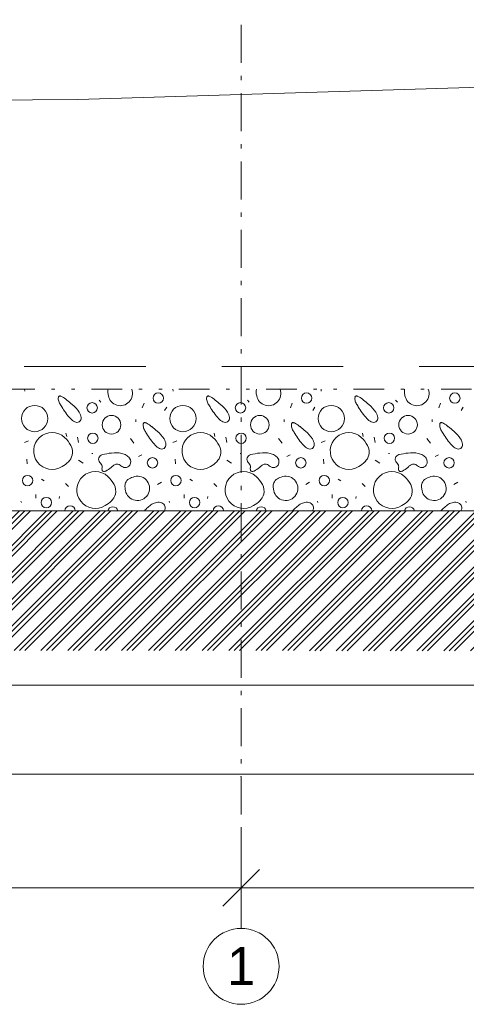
# Model space of a CAD drawing. Header units: millimetres. Extents: x -479461597 to -478645968, y -1101060132 to -1100898045.
# Tile 79 of 145: x -479017552 to -479014612, y -1101059971 to -1101053488. Entities that reach past the tile are written whole.
import ezdxf
from ezdxf.enums import TextEntityAlignment as Align

# ---------------------------------------------------------------- set-up
doc = ezdxf.new("R2010")
doc.units = ezdxf.units.MM
doc.header["$MEASUREMENT"] = 0
for name, pattern in [('Wipeout_Contour', [1000, 0, -1000]), ('Čerchovaná M', [450, 250, -85, 30, -85]), ('Čerchovaná se dvěma tečkami', [575, 200, -110, 22.5, -110, 22.5, -110]), ('Čárkovaná L', [1300, 800, -500])]:
    doc.linetypes.add(name, pattern=pattern)
for name, color, linetype in [('Bourané_2D prvky - vyplně', 7, 'Continuous'), ('Konstrukční síť', 7, 'Continuous'), ('Kóty - SP', 7, 'Continuous'), ('Situace - terén PT', 7, 'Continuous')]:
    doc.layers.add(name, color=color, linetype=linetype)
for name, color, linetype, lineweight, true_color in [('Bourané_2D prvky - vyplně_Pero_č.__40', 7, 'Continuous', 13, 0xc9ca94), ('Bourané_Konstrukce - základy výkop_Pero_č.__109', 7, 'Continuous', 13, 0x6da3d7), ('Konstrukční síť_Pero_č.__81', 7, 'Continuous', 13, 0xa8a8a8), ('Kóty - SP_Pero_č.__25', 7, 'Continuous', 13, 0x1a4f6e), ('Kóty - SP_Pero_č.__45', 7, 'Continuous', 13, 0x1a4f6e), ('Kóty - SP_Pero_č.__85', 7, 'Continuous', 13, 0x1a4f6e), ('Situace - terén HTU_Pero_č.__186', 7, 'Continuous', 20, 0x7b0011), ('Situace - terén PT_Pero_č.__190', 7, 'Continuous', 20, 0x6d6f03)]:
    doc.layers.add(name, color=color, linetype=linetype, lineweight=lineweight, true_color=true_color)
doc.layers.add('Konstrukce - základy podsyp_Pero_č.__96', color=124, linetype='Continuous', lineweight=13)
doc.layers.add('Konstrukční síť_Pero_č.__183', color=7, linetype='Continuous', lineweight=20)
doc.styles.add('GENERATED_STYLE_5', font='txt')
doc.styles.add('GENERATED_STYLE_7', font='txt')
doc.dimstyles.new('GENERATED_STYLE__1', dxfattribs={"dimtxt": 275, "dimasz": 228, "dimexe": 0.18, "dimexo": 400, "dimgap": 0.09, "dimtad": 1, "dimtih": 1, "dimtoh": 1, "dimdec": 0, "dimzin": 0, "dimdsep": 46, "dimtxsty": 'GENERATED_STYLE_5', "dimblk": 'ARROWHEAD_6', "dimblk1": 'ARROWHEAD_6', "dimblk2": 'ARROWHEAD_6', "dimcen": 0.09, "dimclrd": 256, "dimclre": 256, "dimclrt": 256, "dimazin": 0, "dimtfac": 1, "dimtdec": 4, "dimtmove": 0, "dimatfit": 3, "dimfxl": 1, "dimtolj": 1, "dimtzin": 0, "dimarcsym": 0})
doc.dimstyles.new('GENERATED_STYLE__5', dxfattribs={"dimtxt": 275, "dimasz": 228, "dimexe": 0.18, "dimexo": 0.0625, "dimgap": 0.09, "dimtad": 1, "dimtih": 1, "dimtoh": 1, "dimdec": 0, "dimzin": 0, "dimdsep": 46, "dimtxsty": 'GENERATED_STYLE_5', "dimblk": 'ARROWHEAD_6', "dimblk1": 'ARROWHEAD_6', "dimblk2": 'ARROWHEAD_6', "dimcen": 0.09, "dimclrd": 256, "dimclre": 256, "dimclrt": 256, "dimazin": 0, "dimtfac": 1, "dimtdec": 4, "dimtmove": 0, "dimatfit": 3, "dimfxl": 1, "dimtolj": 1, "dimtzin": 0, "dimarcsym": 0})

# ---------------------------------------------------------------- blocks, each defined once
blk = doc.blocks.new('*X114', base_point=(-479016584.6, -1101055471.5))
at = {"layer": 'Bourané_2D prvky - vyplně_Pero_č.__40', "color": 9, "linetype": 'Continuous', "lineweight": 13, "true_color": 0xc9ca94}
for p, q in [((-479017519.1, -1101055933.3), (-479017520.6, -1101055921.5)), ((-479016542.8, -1101055933.3), (-479016544.3, -1101055921.5)), ((-479015566.5, -1101055933.3), (-479015568, -1101055921.5)), ((-479017029.9, -1101055994.2), (-479017018.1, -1101056006)), ((-479016733.8, -1101056013.1), (-479016745.7, -1101056043.9)), ((-479016053.6, -1101055994.2), (-479016041.7, -1101056006)), ((-479015757.5, -1101056013.1), (-479015769.3, -1101056043.9)), ((-479015077.3, -1101055994.2), (-479015065.4, -1101056006)), ((-479014781.2, -1101056013.1), (-479014793, -1101056043.9)), ((-479016598.8, -1101056060.5), (-479016584.6, -1101056039.2)), ((-479015622.5, -1101056060.5), (-479015608.3, -1101056039.2)), ((-479014646.2, -1101056060.5), (-479014632, -1101056039.2)), ((-479016788.3, -1101056119.7), (-479016788.3, -1101056136.3)), ((-479015812, -1101056119.7), (-479015812, -1101056136.3)), ((-479014835.7, -1101056119.7), (-479014835.7, -1101056136.3)), ((-479017247.8, -1101056209.7), (-479017243.1, -1101056233.4)), ((-479016271.5, -1101056209.7), (-479016266.7, -1101056233.4)), ((-479015295.2, -1101056209.7), (-479015290.4, -1101056233.4)), ((-479017494.1, -1101056261.8), (-479017520.2, -1101056271.3)), ((-479017172, -1101056235.8), (-479017164.9, -1101056271.3)), ((-479016800.1, -1101056276), (-479016823.8, -1101056245.2)), ((-479016517.8, -1101056261.8), (-479016543.9, -1101056271.3)), ((-479016195.7, -1101056235.8), (-479016188.6, -1101056271.3)), ((-479015823.8, -1101056276), (-479015847.5, -1101056245.2)), ((-479015541.5, -1101056261.8), (-479015567.6, -1101056271.3)), ((-479015219.4, -1101056235.8), (-479015212.3, -1101056271.3)), ((-479014847.5, -1101056276), (-479014871.2, -1101056245.2)), ((-479017077.3, -1101056344.7), (-479017070.2, -1101056344.7)), ((-479016100.9, -1101056344.7), (-479016093.8, -1101056344.7)), ((-479015124.6, -1101056344.7), (-479015117.5, -1101056344.7)), ((-479017505.8, -1101056382.3), (-479017503.4, -1101056413.1)), ((-479017165.2, -1101056389.1), (-479017134.4, -1101056408)), ((-479016769.3, -1101056363.7), (-479016748, -1101056354.2)), ((-479016529.4, -1101056382.3), (-479016527.1, -1101056413.1)), ((-479016188.9, -1101056389.1), (-479016158.1, -1101056408)), ((-479015793, -1101056363.7), (-479015771.7, -1101056354.2)), ((-479015553.1, -1101056382.3), (-479015550.8, -1101056413.1)), ((-479015212.6, -1101056389.1), (-479015181.8, -1101056408)), ((-479014816.7, -1101056363.7), (-479014795.4, -1101056354.2)), ((-479017408.2, -1101056513.4), (-479017391.4, -1101056524.1)), ((-479017250.2, -1101056542.8), (-479017231.2, -1101056561.7)), ((-479016619.7, -1101056533.7), (-479016645.8, -1101056547.9)), ((-479016431.9, -1101056513.4), (-479016415.1, -1101056524.1)), ((-479016273.9, -1101056542.8), (-479016254.9, -1101056561.7)), ((-479015643.4, -1101056533.7), (-479015669.5, -1101056547.9)), ((-479015455.6, -1101056513.4), (-479015438.8, -1101056524.1)), ((-479015297.5, -1101056542.8), (-479015278.6, -1101056561.7)), ((-479014667.1, -1101056533.7), (-479014693.1, -1101056547.9)), ((-479017541.5, -1101056666), (-479017543.9, -1101056658.9)), ((-479017446.8, -1101056637.5), (-479017446.8, -1101056613.8)), ((-479017292.8, -1101056639.9), (-479017290.4, -1101056628.1)), ((-479016565.2, -1101056666), (-479016567.6, -1101056658.9)), ((-479016470.4, -1101056637.5), (-479016470.4, -1101056613.8)), ((-479016316.5, -1101056639.9), (-479016314.1, -1101056628.1)), ((-479015588.9, -1101056666), (-479015591.2, -1101056658.9)), ((-479015494.1, -1101056637.5), (-479015494.1, -1101056613.8)), ((-479015340.2, -1101056639.9), (-479015337.8, -1101056628.1)), ((-479014612.6, -1101056666), (-479014614.9, -1101056658.9))]:
    blk.add_line(p, q, dxfattribs=at)
for centre, radius in [((-479016640.1, -1101055979.2), 34.3), ((-479015663.8, -1101055979.2), 34.3), ((-479014687.5, -1101055979.2), 34.3), ((-479017453.9, -1101056114.2), 86.5), ((-479017075.1, -1101056043.7), 34.3), ((-479016477.6, -1101056114.2), 86.5), ((-479016098.8, -1101056043.7), 34.3), ((-479015501.3, -1101056114.2), 86.5), ((-479015122.5, -1101056043.7), 34.3), ((-479016947.9, -1101056155.2), 61.2), ((-479015971.6, -1101056155.2), 61.2), ((-479014995.3, -1101056155.2), 61.2), ((-479017070.9, -1101056244), 34.3), ((-479016094.6, -1101056244), 34.3), ((-479015118.3, -1101056244), 34.3), ((-479016677.9, -1101056405.7), 34.3), ((-479015701.6, -1101056405.7), 34.3), ((-479014725.3, -1101056405.7), 34.3), ((-479017500.2, -1101056523.1), 34.3), ((-479016523.8, -1101056523.1), 34.3), ((-479015547.5, -1101056523.1), 34.3), ((-479017377, -1101056667.4), 34.3), ((-479016400.7, -1101056667.4), 34.3), ((-479015424.3, -1101056667.4), 34.3)]:
    blk.add_circle(centre, radius, dxfattribs=at)
for centre, radius, start, end in [((-479016911.9, -1101055935.3), 60.4, 166.82651, 183.23471), ((-479016832.4, -1101055930.8), 140, 183.20947, 193.73016), ((-479016889.8, -1101055949.6), 79.9, 190.42819, 20.56996), ((-479015935.6, -1101055935.3), 60.4, 166.82651, 183.23471), ((-479015856.1, -1101055930.8), 140, 183.20947, 193.73016), ((-479015913.4, -1101055949.6), 79.9, 190.42819, 20.56996), ((-479014959.2, -1101055935.3), 60.4, 166.82651, 183.23471), ((-479014879.8, -1101055930.8), 140, 183.20947, 193.73016), ((-479014937.1, -1101055949.6), 79.9, 190.42819, 20.56996), ((-479017263.3, -1101055981), 35.1, 166.99162, 187.79059), ((-479017218.5, -1101055976.7), 80.1, 186.42962, 206.15703), ((-479017285.4, -1101055976.1), 12.4, 144.58124, 165.79236), ((-479017289, -1101055973.7), 8.15, 116.44249, 143.74637), ((-479017288.4, -1101055975.3), 9.77, 91.58784, 115.1953), ((-479017084.1, -1101055910), 230.1, 206.33038, 213.62436), ((-479017288.2, -1101055983.4), 17.9, 76.26222, 91.63398), ((-479017295.7, -1101056011.8), 47.3, 60.09228, 75.56108), ((-479017373.4, -1101056147.8), 203.9, 49.77705, 60.23921), ((-479017829, -1101056713.5), 930.2, 47.97476, 50.84929), ((-479017347.4, -1101056198), 225.2, 33.83427, 51.18662), ((-479016286.9, -1101055981), 35.1, 166.99162, 187.79059), ((-479016242.1, -1101055976.7), 80.1, 186.42962, 206.15703), ((-479016309.1, -1101055976.1), 12.4, 144.58124, 165.79236), ((-479016312.6, -1101055973.7), 8.15, 116.44249, 143.74637), ((-479016312.1, -1101055975.3), 9.77, 91.58784, 115.1953), ((-479016107.7, -1101055910), 230.1, 206.33038, 213.62436), ((-479016311.9, -1101055983.4), 17.9, 76.26222, 91.63398), ((-479016319.4, -1101056011.8), 47.3, 60.09228, 75.56108), ((-479016397.1, -1101056147.8), 203.9, 49.77705, 60.23921), ((-479016852.7, -1101056713.5), 930.2, 47.97476, 50.84929), ((-479016371.1, -1101056198), 225.2, 33.83427, 51.18662), ((-479015310.6, -1101055981), 35.1, 166.99162, 187.79059), ((-479015265.8, -1101055976.7), 80.1, 186.42962, 206.15703), ((-479015332.8, -1101055976.1), 12.4, 144.58124, 165.79236), ((-479015336.3, -1101055973.7), 8.15, 116.44249, 143.74637), ((-479015335.8, -1101055975.3), 9.77, 91.58784, 115.1953), ((-479015131.4, -1101055910), 230.1, 206.33038, 213.62436), ((-479015335.6, -1101055983.4), 17.9, 76.26222, 91.63398), ((-479015343.1, -1101056011.8), 47.3, 60.09228, 75.56108), ((-479015420.7, -1101056147.8), 203.9, 49.77705, 60.23921), ((-479015876.4, -1101056713.5), 930.2, 47.97476, 50.84929), ((-479015394.8, -1101056198), 225.2, 33.83427, 51.18662), ((-479016887.2, -1101055809.4), 450.4, 210.40568, 222.59648), ((-479017227.3, -1101056116), 79.8, 6.38135, 32.97964), ((-479015910.9, -1101055809.4), 450.4, 210.40568, 222.59648), ((-479016251, -1101056116), 79.8, 6.38135, 32.97964), ((-479014934.6, -1101055809.4), 450.4, 210.40568, 222.59648), ((-479015274.7, -1101056116), 79.8, 6.38135, 32.97964), ((-479017145.4, -1101056047.4), 99.3, 222.37116, 243.06329), ((-479017176.1, -1101056108.2), 31.2, 242.60519, 300.24019), ((-479017177.8, -1101056110.7), 30, 305.49207, 6.90343), ((-479016704.6, -1101056156.5), 35.1, 166.99162, 187.79059), ((-479016726.8, -1101056151.7), 12.4, 144.58124, 165.79236), ((-479016730.3, -1101056149.3), 8.15, 116.44249, 143.74637), ((-479016729.8, -1101056150.8), 9.77, 91.58784, 115.1953), ((-479016729.6, -1101056158.9), 17.9, 76.26222, 91.63398), ((-479016737.1, -1101056187.3), 47.3, 60.09228, 75.56108), ((-479016814.8, -1101056323.4), 203.9, 49.77705, 60.23921), ((-479016169.1, -1101056047.4), 99.3, 222.37116, 243.06329), ((-479016199.8, -1101056108.2), 31.2, 242.60519, 300.24019), ((-479016201.5, -1101056110.7), 30, 305.49207, 6.90343), ((-479015728.3, -1101056156.5), 35.1, 166.99162, 187.79059), ((-479015750.5, -1101056151.7), 12.4, 144.58124, 165.79236), ((-479015754, -1101056149.3), 8.15, 116.44249, 143.74637), ((-479015753.5, -1101056150.8), 9.77, 91.58784, 115.1953), ((-479015753.3, -1101056158.9), 17.9, 76.26222, 91.63398), ((-479015760.8, -1101056187.3), 47.3, 60.09228, 75.56108), ((-479015838.4, -1101056323.4), 203.9, 49.77705, 60.23921), ((-479015192.8, -1101056047.4), 99.3, 222.37116, 243.06329), ((-479015223.4, -1101056108.2), 31.2, 242.60519, 300.24019), ((-479015225.2, -1101056110.7), 30, 305.49207, 6.90343), ((-479014752, -1101056156.5), 35.1, 166.99162, 187.79059), ((-479014774.1, -1101056151.7), 12.4, 144.58124, 165.79236), ((-479014777.7, -1101056149.3), 8.15, 116.44249, 143.74637), ((-479014777.2, -1101056150.8), 9.77, 91.58784, 115.1953), ((-479014776.9, -1101056158.9), 17.9, 76.26222, 91.63398), ((-479014784.5, -1101056187.3), 47.3, 60.09228, 75.56108), ((-479014862.1, -1101056323.4), 203.9, 49.77705, 60.23921), ((-479017338.8, -1101056328), 121.6, 47.44539, 302.61512), ((-479016659.8, -1101056152.3), 80.1, 186.42962, 206.15703), ((-479016525.4, -1101056085.5), 230.1, 206.33038, 213.62436), ((-479016328.6, -1101055985), 450.4, 210.40568, 222.59648), ((-479017270.4, -1101056889), 930.2, 47.97476, 50.84929), ((-479016788.8, -1101056373.5), 225.2, 33.83427, 51.18662), ((-479016362.4, -1101056328), 121.6, 47.44539, 302.61512), ((-479015683.5, -1101056152.3), 80.1, 186.42962, 206.15703), ((-479015549.1, -1101056085.5), 230.1, 206.33038, 213.62436), ((-479015352.3, -1101055985), 450.4, 210.40568, 222.59648), ((-479016294.1, -1101056889), 930.2, 47.97476, 50.84929), ((-479015812.5, -1101056373.5), 225.2, 33.83427, 51.18662), ((-479015386.1, -1101056328), 121.6, 47.44539, 302.61512), ((-479014707.2, -1101056152.3), 80.1, 186.42962, 206.15703), ((-479014572.8, -1101056085.5), 230.1, 206.33038, 213.62436), ((-479014376, -1101055985), 450.4, 210.40568, 222.59648), ((-479015317.7, -1101056889), 930.2, 47.97476, 50.84929), ((-479014836.2, -1101056373.5), 225.2, 33.83427, 51.18662), ((-479017392.9, -1101056386), 201, 27.73941, 47.25688), ((-479016668.7, -1101056291.6), 79.8, 6.38135, 32.97964), ((-479016619.2, -1101056286.3), 30, 305.49207, 6.90343), ((-479016416.6, -1101056386), 201, 27.73941, 47.25688), ((-479015692.4, -1101056291.6), 79.8, 6.38135, 32.97964), ((-479015642.9, -1101056286.3), 30, 305.49207, 6.90343), ((-479015440.3, -1101056386), 201, 27.73941, 47.25688), ((-479014716.1, -1101056291.6), 79.8, 6.38135, 32.97964), ((-479014666.5, -1101056286.3), 30, 305.49207, 6.90343), ((-479017296.8, -1101056335.7), 92.5, 347.76658, 27.85068), ((-479017001.2, -1101056382.8), 31.5, 102.33238, 221.66579), ((-479016893, -1101056814.8), 476.8, 96.62587, 103.9434), ((-479016921.5, -1101056520.3), 181.1, 76.98482, 98.41911), ((-479016909.9, -1101056459.4), 119.2, 60.58312, 75.82357), ((-479016586.8, -1101056222.9), 99.3, 222.37116, 243.06329), ((-479016617.5, -1101056283.8), 31.2, 242.60519, 300.24019), ((-479016320.5, -1101056335.7), 92.5, 347.76658, 27.85068), ((-479016024.9, -1101056382.8), 31.5, 102.33238, 221.66579), ((-479015916.7, -1101056814.8), 476.8, 96.62587, 103.9434), ((-479015945.2, -1101056520.3), 181.1, 76.98482, 98.41911), ((-479015933.6, -1101056459.4), 119.2, 60.58312, 75.82357), ((-479015610.5, -1101056222.9), 99.3, 222.37116, 243.06329), ((-479015641.1, -1101056283.8), 31.2, 242.60519, 300.24019), ((-479015344.2, -1101056335.7), 92.5, 347.76658, 27.85068), ((-479015048.5, -1101056382.8), 31.5, 102.33238, 221.66579), ((-479014940.4, -1101056814.8), 476.8, 96.62587, 103.9434), ((-479014968.9, -1101056520.3), 181.1, 76.98482, 98.41911), ((-479014957.3, -1101056459.4), 119.2, 60.58312, 75.82357), ((-479014634.2, -1101056222.9), 99.3, 222.37116, 243.06329), ((-479014664.8, -1101056283.8), 31.2, 242.60519, 300.24019), ((-479017372.7, -1101056256.8), 200.1, 299.80292, 314.81337), ((-479017299.5, -1101056330.4), 96.3, 314.77786, 344.99612), ((-479017091, -1101056470.2), 93.8, 36.34422, 45.05059), ((-479017039.5, -1101056432.1), 29.8, 9.2485, 36.04485), ((-479016909.9, -1101056453.4), 39.5, 96.38752, 125.85484), ((-479016912.5, -1101056445.6), 31.5, 62.29017, 93.16723), ((-479016884.6, -1101056417), 69.8, 37.64751, 61.59738), ((-479016862, -1101056398.2), 40.4, 327.0376, 36.12094), ((-479016396.4, -1101056256.8), 200.1, 299.80292, 314.81337), ((-479016323.2, -1101056330.4), 96.3, 314.77786, 344.99612), ((-479016114.7, -1101056470.2), 93.8, 36.34422, 45.05059), ((-479016063.2, -1101056432.1), 29.8, 9.2485, 36.04485), ((-479015933.5, -1101056453.4), 39.5, 96.38752, 125.85484), ((-479015936.2, -1101056445.6), 31.5, 62.29017, 93.16723), ((-479015908.3, -1101056417), 69.8, 37.64751, 61.59738), ((-479015885.6, -1101056398.2), 40.4, 327.0376, 36.12094), ((-479015420.1, -1101056256.8), 200.1, 299.80292, 314.81337), ((-479015346.8, -1101056330.4), 96.3, 314.77786, 344.99612), ((-479015138.4, -1101056470.2), 93.8, 36.34422, 45.05059), ((-479015086.9, -1101056432.1), 29.8, 9.2485, 36.04485), ((-479014957.2, -1101056453.4), 39.5, 96.38752, 125.85484), ((-479014959.9, -1101056445.6), 31.5, 62.29017, 93.16723), ((-479014932, -1101056417), 69.8, 37.64751, 61.59738), ((-479014909.3, -1101056398.2), 40.4, 327.0376, 36.12094), ((-479017054.5, -1101056584.6), 121.6, 47.44539, 302.61512), ((-479016965.6, -1101056445.2), 45.1, 172.11009, 189.08744), ((-479017061.6, -1101056432.6), 51.7, 352.80345, 5.8388), ((-479016995.3, -1101056449.7), 15.1, 189.97096, 219.94545), ((-479016998.9, -1101056452.2), 10.8, 222.4728, 257.54629), ((-479016997.5, -1101056444.5), 18.5, 258.52372, 281.52951), ((-479017001.4, -1101056422.9), 40.5, 280.79529, 293.53627), ((-479017040.3, -1101056344.4), 128.1, 295.46694, 314.57351), ((-479016842.4, -1101056550), 157.3, 125.17662, 133.36956), ((-479016941.3, -1101056498.6), 91.8, 52.69594, 61.7729), ((-479016823.7, -1101056343.4), 102.9, 232.99345, 240.45597), ((-479016857.1, -1101056401.9), 35.6, 240.83218, 267.00649), ((-479016858.7, -1101056401.6), 35.8, 269.51744, 328.79179), ((-479016078.2, -1101056584.6), 121.6, 47.44539, 302.61512), ((-479015989.3, -1101056445.2), 45.1, 172.11009, 189.08744), ((-479016085.2, -1101056432.6), 51.7, 352.80345, 5.8388), ((-479016018.9, -1101056449.7), 15.1, 189.97096, 219.94545), ((-479016022.6, -1101056452.2), 10.8, 222.4728, 257.54629), ((-479016021.2, -1101056444.5), 18.5, 258.52372, 281.52951), ((-479016025.1, -1101056422.9), 40.5, 280.79529, 293.53627), ((-479016064, -1101056344.4), 128.1, 295.46694, 314.57351), ((-479015866.1, -1101056550), 157.3, 125.17662, 133.36956), ((-479015964.9, -1101056498.6), 91.8, 52.69594, 61.7729), ((-479015847.4, -1101056343.4), 102.9, 232.99345, 240.45597), ((-479015880.8, -1101056401.9), 35.6, 240.83218, 267.00649), ((-479015882.3, -1101056401.6), 35.8, 269.51744, 328.79179), ((-479015101.9, -1101056584.6), 121.6, 47.44539, 302.61512), ((-479015013, -1101056445.2), 45.1, 172.11009, 189.08744), ((-479015108.9, -1101056432.6), 51.7, 352.80345, 5.8388), ((-479015042.6, -1101056449.7), 15.1, 189.97096, 219.94545), ((-479015046.3, -1101056452.2), 10.8, 222.4728, 257.54629), ((-479015044.9, -1101056444.5), 18.5, 258.52372, 281.52951), ((-479015048.8, -1101056422.9), 40.5, 280.79529, 293.53627), ((-479015087.7, -1101056344.4), 128.1, 295.46694, 314.57351), ((-479014889.8, -1101056550), 157.3, 125.17662, 133.36956), ((-479014988.6, -1101056498.6), 91.8, 52.69594, 61.7729), ((-479014871.1, -1101056343.4), 102.9, 232.99345, 240.45597), ((-479014904.5, -1101056401.9), 35.6, 240.83218, 267.00649), ((-479014906, -1101056401.6), 35.8, 269.51744, 328.79179), ((-479017108.7, -1101056642.7), 201, 27.73941, 47.25688), ((-479016799.2, -1101056559.5), 60.4, 159.35742, 183.23471), ((-479016777.1, -1101056573.9), 79.9, 190.42819, 104.62943), ((-479016802.5, -1101056561.2), 57.9, 120.7918, 156.66705), ((-479016760, -1101056631.9), 140.5, 105.38214, 120.90768), ((-479016132.4, -1101056642.7), 201, 27.73941, 47.25688), ((-479015822.9, -1101056559.5), 60.4, 159.35742, 183.23471), ((-479015800.8, -1101056573.9), 79.9, 190.42819, 104.62943), ((-479015826.2, -1101056561.2), 57.9, 120.7918, 156.66705), ((-479015783.7, -1101056631.9), 140.5, 105.38214, 120.90768), ((-479015156, -1101056642.7), 201, 27.73941, 47.25688), ((-479014846.6, -1101056559.5), 60.4, 159.35742, 183.23471), ((-479014824.4, -1101056573.9), 79.9, 190.42819, 104.62943), ((-479014849.9, -1101056561.2), 57.9, 120.7918, 156.66705), ((-479014807.4, -1101056631.9), 140.5, 105.38214, 120.90768), ((-479017012.6, -1101056592.3), 92.5, 347.76658, 27.85068), ((-479016719.7, -1101056555.1), 140, 183.20947, 193.73016), ((-479016036.3, -1101056592.3), 92.5, 347.76658, 27.85068), ((-479015743.4, -1101056555.1), 140, 183.20947, 193.73016), ((-479015060, -1101056592.3), 92.5, 347.76658, 27.85068), ((-479014767.1, -1101056555.1), 140, 183.20947, 193.73016), ((-479017088.4, -1101056513.4), 200.1, 299.80292, 314.81337), ((-479017015.2, -1101056587), 96.3, 314.77786, 344.99612), ((-479016634.6, -1101056751.3), 86.5, 100.49602, 122.88251), ((-479016639.3, -1101056725.7), 60.4, 68.66458, 100.54861), ((-479016630.5, -1101056703.5), 36.5, 19.35089, 68.79016), ((-479016112.1, -1101056513.4), 200.1, 299.80292, 314.81337), ((-479016038.9, -1101056587), 96.3, 314.77786, 344.99612), ((-479015658.3, -1101056751.3), 86.5, 100.49602, 122.88251), ((-479015663, -1101056725.7), 60.4, 68.66458, 100.54861), ((-479015654.2, -1101056703.5), 36.5, 19.35089, 68.79016), ((-479015135.8, -1101056513.4), 200.1, 299.80292, 314.81337), ((-479015062.6, -1101056587), 96.3, 314.77786, 344.99612), ((-479014682, -1101056751.3), 86.5, 100.49602, 122.88251), ((-479014686.7, -1101056725.7), 60.4, 68.66458, 100.54861), ((-479014677.9, -1101056703.5), 36.5, 19.35089, 68.79016), ((-479017220.9, -1101056722.4), 34.3, 1.67684, 178.32316), ((-479016939.2, -1101056729.3), 34.3, 13.42393, 166.57607), ((-479016542.3, -1101056898.8), 259.5, 129.90161, 136.85958), ((-479016569.3, -1101056852.7), 207.1, 122.84273, 132.36955), ((-479016661.4, -1101056691.2), 68.8, 334.00243, 341.10531), ((-479016630.7, -1101056702.2), 36.2, 341.89835, 17.40087), ((-479016244.6, -1101056722.4), 34.3, 1.67684, 178.32316), ((-479015962.9, -1101056729.3), 34.3, 13.42393, 166.57607), ((-479015566, -1101056898.8), 259.5, 129.90161, 136.85958), ((-479015593, -1101056852.7), 207.1, 122.84273, 132.36955), ((-479015685, -1101056691.2), 68.8, 334.00243, 341.10531), ((-479015654.4, -1101056702.2), 36.2, 341.89835, 17.40087), ((-479015268.2, -1101056722.4), 34.3, 1.67684, 178.32316), ((-479014986.5, -1101056729.3), 34.3, 13.42393, 166.57607), ((-479014589.7, -1101056898.8), 259.5, 129.90161, 136.85958), ((-479014616.6, -1101056852.7), 207.1, 122.84273, 132.36955), ((-479014708.7, -1101056691.2), 68.8, 334.00243, 341.10531), ((-479014678.1, -1101056702.2), 36.2, 341.89835, 17.40087)]:
    blk.add_arc(centre, radius, start, end, dxfattribs=at)
blk = doc.blocks.new('výplň_3_4', base_point=(-479016584.6, -1101055471.5))
at = {"color": 254, "linetype": 'Wipeout_Contour', "lineweight": 0, "ltscale": 8405097351.731508}
blk.add_wipeout([(-479029177.2, -1101056721.4), (-478991622, -1101056721.4), (-478955191.5, -1101056718.9), (-478954585.1, -1101056621.5), (-478954235.1, -1101056271.5), (-478954235.1, -1101055921.5), (-479029177.2, -1101055921.5)], dxfattribs=at).dxf.layer = 'Bourané_2D prvky - vyplně'
at = {"layer": 'Bourané_2D prvky - vyplně_Pero_č.__40', "color": 9, "linetype": 'Continuous', "lineweight": 13, "true_color": 0xc9ca94}
blk.add_blockref('*X114', (-479016584.6, -1101055471.5), dxfattribs=at)
blk = doc.blocks.new('Řez_23_4', base_point=(-479016584.6, -1101055471.5))
at = {"layer": 'Situace - terén PT_Pero_č.__190', "color": 66, "linetype": 'Continuous', "lineweight": 20, "true_color": 0x6d6f03, "flags": 128}
blk.add_lwpolyline([(-478991612.8, -1101053612.6), (-478995603.9, -1101053602.8), (-478998453.8, -1101053646.5), (-479000300.7, -1101053636.2), (-479001848.6, -1101053719.5), (-479009801, -1101053826.7), (-479012441.2, -1101053879.7), (-479013086.2, -1101053889.1), (-479017170.2, -1101054013.9), (-479019860.5, -1101054033.7), (-479023834.2, -1101054071.9), (-479025933.3, -1101054059.4), (-479027748.3, -1101054788.1), (-479031526.8, -1101054854.9), (-479034377.9, -1101055568.5), (-479036218.6, -1101055548.6)], dxfattribs=at)
blk = doc.blocks.new('Standardní značka sítě[17]_4', base_point=(-479016094.6, -1101048471.5))
at = {"layer": 'Konstrukční síť_Pero_č.__183', "color": 7, "linetype": 'Continuous', "lineweight": 20}
blk.add_circle((-479016094.6, -1101059721.5), 250, dxfattribs=at)
at = {"layer": 'Konstrukční síť_Pero_č.__81', "color": 253, "linetype": 'Čerchovaná M', "lineweight": 13, "true_color": 0xa8a8a8}
for p, q in [((-479016094.6, -1101049471.5), (-479016094.6, -1101058471.5)), ((-479016094.6, -1101058471.5), (-479016094.6, -1101059471.5))]:
    blk.add_line(p, q, dxfattribs=at)
blk.add_point((-479016094.6, -1101058471.5), dxfattribs=at)
blk.add_point((-479016094.6, -1101058471.5), dxfattribs=at)
at = {"layer": 'Konstrukční síť_Pero_č.__183', "color": 7, "lineweight": 20, "style": 'GENERATED_STYLE_7'}
blk.add_attdef('AC_MarkerText_1', text='', height=250, rotation=360, dxfattribs=at).set_placement((-479016094.6, -1101059719.6), align=Align.MIDDLE_CENTER)
blk = doc.blocks.new('*D148', base_point=(-479016584.6, -1101055471.5))
at = {"layer": 'Kóty - SP_Pero_č.__45', "color": 146, "linetype": 'Continuous', "lineweight": 13, "true_color": 0x1a4f6e}
for p, q in [((-479029125.5, -1101058336.4), (-479029365.5, -1101058576.4)), ((-478952255.1, -1101058576.4), (-478952015.1, -1101058336.4))]:
    blk.add_line(p, q, dxfattribs=at)
at = {"layer": 'Kóty - SP_Pero_č.__85', "color": 146, "linetype": 'Continuous', "lineweight": 13, "true_color": 0x1a4f6e}
for p, q in [((-478952135.1, -1101058681.4), (-478952135.1, -1101058056.4)), ((-479029245.5, -1101058856.4), (-479029245.5, -1101058231.4)), ((-479029425.5, -1101058456.4), (-479029245.5, -1101058456.4)), ((-479029245.5, -1101058456.4), (-478952135.1, -1101058456.4)), ((-478952135.1, -1101058456.4), (-478951955.1, -1101058456.4))]:
    blk.add_line(p, q, dxfattribs=at)
at = {"layer": 'Kóty - SP_Pero_č.__25', "color": 146, "lineweight": 13, "true_color": 0x1a4f6e, "insert": (-478991174.3, -1101058401.4), "char_height": 275, "attachment_point": 7, "style": 'GENERATED_STYLE_5'}
blk.add_mtext('\\A1;{\\pql;\\fArial Narrow|b0|i0|c238|p34;77\xa0110}', dxfattribs=at)
blk = doc.blocks.new('ARROWHEAD_6')
at = {"color": 0, "linetype": 'Continuous', "lineweight": 0}
for p, q in [((-0.5, -0.5), (0.5, 0.5)), ((0, 0), (-1, 0))]:
    blk.add_line(p, q, dxfattribs=at)
blk = doc.blocks.new('*D149', base_point=(-479016584.6, -1101055471.5))
at = {"layer": 'Kóty - SP_Pero_č.__45', "color": 146, "linetype": 'Continuous', "lineweight": 13, "true_color": 0x1a4f6e}
for p, q in [((-479029125.5, -1101057749), (-479029365.5, -1101057989)), ((-479027965.3, -1101057749), (-479028205.3, -1101057989))]:
    blk.add_line(p, q, dxfattribs=at)
at = {"layer": 'Kóty - SP_Pero_č.__85', "color": 146, "linetype": 'Continuous', "lineweight": 13, "true_color": 0x1a4f6e}
for p, q in [((-479028085.3, -1101058094), (-479028085.3, -1101057469)), ((-479029245.5, -1101058269), (-479029245.5, -1101057644)), ((-479029425.5, -1101057869), (-479029245.5, -1101057869)), ((-479029245.5, -1101057869), (-479028085.3, -1101057869)), ((-479028085.3, -1101057869), (-478991759.8, -1101057869))]:
    blk.add_line(p, q, dxfattribs=at)
at = {"layer": 'Kóty - SP_Pero_č.__25', "color": 146, "lineweight": 13, "true_color": 0x1a4f6e, "insert": (-479029061.4, -1101057814), "char_height": 275, "attachment_point": 7, "style": 'GENERATED_STYLE_5'}
blk.add_mtext('\\A1;{\\pql;\\fArial Narrow|b0|i0|c238|p34;1\xa0160}', dxfattribs=at)
blk = doc.blocks.new('*D150', base_point=(-479016584.6, -1101055471.5))
at = {"layer": 'Kóty - SP_Pero_č.__45', "color": 146, "linetype": 'Continuous', "lineweight": 13, "true_color": 0x1a4f6e}
for p, q in [((-479027965.3, -1101057749), (-479028205.3, -1101057989)), ((-478991639.8, -1101057749), (-478991879.8, -1101057989))]:
    blk.add_line(p, q, dxfattribs=at)
at = {"layer": 'Kóty - SP_Pero_č.__85', "color": 146, "linetype": 'Continuous', "lineweight": 13, "true_color": 0x1a4f6e}
for p, q in [((-478991759.8, -1101058094), (-478991759.8, -1101057469)), ((-479028085.3, -1101057869), (-478991759.8, -1101057869)), ((-478991759.8, -1101057869), (-478955435.1, -1101057869))]:
    blk.add_line(p, q, dxfattribs=at)
at = {"layer": 'Kóty - SP_Pero_č.__25', "color": 146, "lineweight": 13, "true_color": 0x1a4f6e, "insert": (-479010406.6, -1101057814), "char_height": 275, "attachment_point": 7, "style": 'GENERATED_STYLE_5'}
blk.add_mtext('\\A1;{\\pql;\\fArial Narrow|b0|i0|c238|p34;36\xa0326}', dxfattribs=at)
blk = doc.blocks.new('*D158', base_point=(-479016584.6, -1101055471.5))
at = {"layer": 'Kóty - SP_Pero_č.__45', "color": 146, "linetype": 'Continuous', "lineweight": 13, "true_color": 0x1a4f6e}
for p, q in [((-479029125.5, -1101059084.7), (-479029365.5, -1101059324.7)), ((-479016214.6, -1101059324.7), (-479015974.6, -1101059084.7))]:
    blk.add_line(p, q, dxfattribs=at)
at = {"layer": 'Kóty - SP_Pero_č.__85', "color": 146, "linetype": 'Continuous', "lineweight": 13, "true_color": 0x1a4f6e}
for p, q in [((-479029245.5, -1101059429.7), (-479029245.5, -1101058804.7)), ((-479016094.6, -1101059429.7), (-479016094.6, -1101058804.7)), ((-479029425.5, -1101059204.7), (-479029245.5, -1101059204.7)), ((-479029245.5, -1101059204.7), (-479016094.6, -1101059204.7)), ((-479016094.6, -1101059204.7), (-479015914.6, -1101059204.7))]:
    blk.add_line(p, q, dxfattribs=at)
at = {"layer": 'Kóty - SP_Pero_č.__25', "color": 146, "lineweight": 13, "true_color": 0x1a4f6e, "insert": (-479023154, -1101059149.7), "char_height": 275, "attachment_point": 7, "style": 'GENERATED_STYLE_5'}
blk.add_mtext('\\A1;{\\pql;\\fArial Narrow|b0|i0|c238|p34;13 150}', dxfattribs=at)
blk = doc.blocks.new('*D160', base_point=(-479016584.6, -1101055471.5))
at = {"layer": 'Kóty - SP_Pero_č.__45', "color": 146, "linetype": 'Continuous', "lineweight": 13, "true_color": 0x1a4f6e}
for p, q in [((-479015974.6, -1101059084.7), (-479016214.6, -1101059324.7)), ((-479007664.6, -1101059084.7), (-479007904.6, -1101059324.7))]:
    blk.add_line(p, q, dxfattribs=at)
at = {"layer": 'Kóty - SP_Pero_č.__85', "color": 146, "linetype": 'Continuous', "lineweight": 13, "true_color": 0x1a4f6e}
for p, q in [((-479016094.6, -1101059429.7), (-479016094.6, -1101058979.7)), ((-479007784.6, -1101059429.7), (-479007784.6, -1101058979.7)), ((-479016274.6, -1101059204.7), (-479016094.6, -1101059204.7)), ((-479016094.6, -1101059204.7), (-479007784.6, -1101059204.7))]:
    blk.add_line(p, q, dxfattribs=at)
at = {"layer": 'Kóty - SP_Pero_č.__25', "color": 146, "lineweight": 13, "true_color": 0x1a4f6e, "char_height": 275, "attachment_point": 7, "style": 'GENERATED_STYLE_5'}
for s, insert in [('\\A1;{\\pql;\\fArial Narrow|b0|i0|c238|p34;8\xa0310}', (-479012599.6, -1101059149.7)), ('\\A1;{\\pql;\\fArial Narrow|b0|i0|c238|p34;200}', (-479008432.6, -1101059149.7))]:
    blk.add_mtext(s, dxfattribs=dict(at, insert=insert))

msp = doc.modelspace()

# ---------------------------------------------------------------- block references
at = {"layer": 'Bourané_2D prvky - vyplně_Pero_č.__40', "color": 9, "linetype": 'Continuous', "lineweight": 13, "true_color": 0xc9ca94}
msp.add_blockref('výplň_3_4', (-479016584.6, -1101055471.5), dxfattribs=at)

# ---------------------------------------------------------------- dimensions: what is measured, and where the dimension line sits
at = {"layer": 'Kóty - SP', "color": 146, "linetype": 'Continuous', "lineweight": 13, "true_color": 0x1a4f6e}
dim = msp.add_linear_dim(base=(-479007784.6, -1101059204.7), p1=(-479016094.6, -1101059204.7), p2=(-479007784.6, -1101059204.7), dimstyle='GENERATED_STYLE__5', dxfattribs=at)
dim.commit()
dim.dimension.update_dxf_attribs({"geometry": '*D160', "text_midpoint": (-479012127.2, -1101059012.2), "dimtype": 160})

# ---------------------------------------------------------------- next in the draw order: wipeouts: each hides what was drawn before it
at = {"color": 254, "linetype": 'Wipeout_Contour', "lineweight": 0, "ltscale": 26416046955.85198}
msp.add_wipeout([(-479029245.6, -1101056721.4), (-479028326.9, -1101056724.1), (-479028232.2, -1101057068.5), (-479028085.4, -1101057068.5), (-479027937.9, -1101057068.5), (-479027843.6, -1101056725.6), (-478992001.4, -1101056723.5), (-478991905.9, -1101057071), (-478991608, -1101057071), (-478991512.4, -1101056723.4), (-478955677.4, -1101056721.4), (-478955582.7, -1101057071.5), (-478955424.3, -1101057071.5), (-478955288.5, -1101057071.5), (-478955190.8, -1101056714.9), (-478952675.9, -1101056637.8), (-478952135.1, -1101056621.5), (-478952135.1, -1101055771.5), (-478951119.9, -1101054324.9), (-478943743.3, -1101054992.4), (-478943743.5, -1101057647.8), (-479029245.7, -1101057641.8)], dxfattribs=at).dxf.layer = 'Bourané_2D prvky - vyplně'

# ---------------------------------------------------------------- next in the draw order: hatches: boundary and pattern name
at = {"layer": 'Bourané_2D prvky - vyplně_Pero_č.__40', "linetype": 'Continuous', "lineweight": 13, "true_color": 0xc9ca94}
h = msp.add_hatch(dxfattribs=at)
h.set_pattern_fill('Zemina___původní_0004', color=9, style=0, pattern_type=2)
h.set_pattern_definition([(45, (-479016584.6, -1101055471.49), (-88.38835, 88.38835), []), (45, (-479016602.28, -1101055453.82), (-88.38835, 88.38835), []), (45, (-479016619.95, -1101055436.14), (-88.38835, 88.38835), [])])
h.paths.add_polyline_path([(-479029245.6, -1101056721.4), (-479028326.9, -1101056724.1), (-479028232.2, -1101057068.5), (-479028085.4, -1101057068.5), (-479027937.9, -1101057068.5), (-479027843.6, -1101056725.6), (-478992001.4, -1101056723.5), (-478991905.9, -1101057071), (-478991608, -1101057071), (-478991512.4, -1101056723.4), (-478955677.4, -1101056721.4), (-478955582.7, -1101057071.5), (-478955424.3, -1101057071.5), (-478955288.5, -1101057071.5), (-478955190.8, -1101056714.9), (-478952675.9, -1101056637.8), (-478952135.1, -1101056621.5), (-478952135.1, -1101055771.5), (-478951119.9, -1101054324.9), (-478943743.3, -1101054992.4), (-478943743.5, -1101057647.8), (-479029245.7, -1101057641.8)])

# ---------------------------------------------------------------- next in the draw order: linework, layer by layer
at = {"layer": 'Bourané_Konstrukce - základy výkop_Pero_č.__109', "color": 153, "linetype": 'Continuous', "lineweight": 13, "true_color": 0x6da3d7}
msp.add_line((-478955677.4, -1101056721.4), (-479029245.6, -1101056721.4), dxfattribs=at)
at = {"layer": 'Konstrukce - základy podsyp_Pero_č.__96', "color": 124, "linetype": 'Čerchovaná se dvěma tečkami', "lineweight": 13}
msp.add_line((-479029153.6, -1101055921.5), (-478954203.1, -1101055921.5), dxfattribs=at)
at = {"layer": 'Situace - terén HTU_Pero_č.__186', "color": 246, "linetype": 'Čárkovaná L', "lineweight": 20, "true_color": 0x7b0011}
msp.add_line((-479029222.6, -1101055771.5), (-478952135.1, -1101055771.5), dxfattribs=at)

# ---------------------------------------------------------------- next in the draw order: block references
at = {"layer": 'Konstrukční síť', "color": 7, "linetype": 'Continuous', "lineweight": 20}
msp.add_blockref('Standardní značka sítě[17]_4', (-479016094.6, -1101048471.5), dxfattribs=at).add_auto_attribs({'AC_MarkerText_1': '1'})
at = {"layer": 'Situace - terén PT', "lineweight": 0}
msp.add_blockref('Řez_23_4', (-479016584.6, -1101055471.5), dxfattribs=at)

# ---------------------------------------------------------------- next in the draw order: dimensions: what is measured, and where the dimension line sits
at = {"layer": 'Kóty - SP', "color": 146, "linetype": 'Continuous', "lineweight": 13, "true_color": 0x1a4f6e}
for base, p1, p2, picture, middle in [((-478952135.1, -1101058456.4), (-479029245.5, -1101058760.3), (-478952135.1, -1101055771.5), '*D148', (-478990597.1, -1101058263.9)), ((-479028085.3, -1101057869), (-479029245.5, -1101058760.3), (-479028085.3, -1101057180), '*D149', (-479028589.1, -1101057676.5)), ((-478991759.7659, -1101057869.0395), (-479028085.3466, -1101057179.9707), (-478991759.7659, -1101057181.8158), '*D150', (-479009829.3808, -1101057676.5395))]:
    dim = msp.add_linear_dim(base=base, p1=p1, p2=p2, dimstyle='GENERATED_STYLE__1', dxfattribs=at)
    dim.commit()
    dim.dimension.update_dxf_attribs({"geometry": picture, "text_midpoint": middle, "dimtype": 160})
dim = msp.add_linear_dim(base=(-479016094.6, -1101059204.7), p1=(-479029245.5, -1101057663), p2=(-479016094.6, -1101058411.3), text='13 150', dimstyle='GENERATED_STYLE__1', dxfattribs=at)
dim.commit()
dim.dimension.update_dxf_attribs({"geometry": '*D158', "text_midpoint": (-479022576.9, -1101059012.2), "dimtype": 160})

doc.saveas('drawing.dxf')
